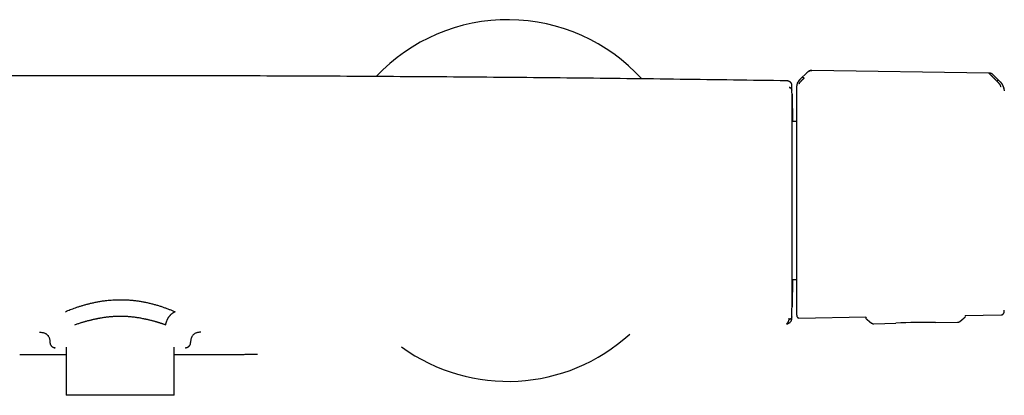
# Model space of a CAD drawing. Header units: millimetres. Extents: x 8 to 804, y 12 to 390.
# Tile 7 of 13: x 341 to 531, y 317 to 390. Entities that reach past the tile are written whole.
import ezdxf

# ---------------------------------------------------------------- set-up
doc = ezdxf.new("R2010")
doc.units = ezdxf.units.MM

msp = doc.modelspace()

# ---------------------------------------------------------------- linework, layer by layer
at = {"color": 7, "linetype": 'Continuous', "lineweight": 30}
for p, q in [((493.04, 379.87), (491.72, 378.56)), ((528.23, 379.77), (493.97, 380.29)), ((530.48, 378.02), (529.06, 379.43)), ((490.1, 377.41), (490.1, 377.4)), ((529.63, 378.35), (529.78, 378.2)), ((491, 370.39), (490.17, 370.39)), ((490.18, 339.8), (491, 339.8)), ((531.17, 333.46), (531.17, 333.46)), ((531.21, 333.86), (531.21, 333.86)), ((490.1, 332.79), (490.1, 332.82)), ((490.1, 332.59), (490.1, 332.6)), ((491.48, 332.35), (504.44, 332.55)), ((504.44, 332.55), (504.45, 332.43)), ((504.65, 332.04), (504.65, 332.04)), ((517.92, 331.51), (522.15, 331.52)), ((522.15, 331.52), (522.15, 331.52)), ((522.59, 331.67), (522.59, 331.67)), ((523.63, 332.62), (523.63, 332.63)), ((523.65, 332.85), (530.58, 332.96)), ((523.65, 332.85), (523.65, 332.76)), ((523.65, 332.76), (523.65, 332.76)), ((505.98, 331.23), (510.22, 331.37)), ((505.98, 331.24), (505.98, 331.24)), ((347.42, 326.48), (347.55, 326.62)), ((349.69, 326.73), (349.69, 317.39)), ((370.61, 317.39), (370.61, 326.73)), ((372.76, 326.62), (372.89, 326.48)), ((379.62, 325.31), (379.62, 325.3)), ((370.61, 317.39), (349.69, 317.39))]:
    msp.add_line(p, q, dxfattribs=at)
at = {"color": 7, "linetype": 'Continuous', "lineweight": 30, "flags": 128}
for points in [[(531.17, 333.46), (531.18, 333.51), (531.18, 333.52)], [(531.21, 333.77), (531.21, 333.81), (531.21, 333.86)], [(490.08, 332.17), (490.09, 332.18), (490.09, 332.19), (490.09, 332.19), (490.09, 332.2), (490.09, 332.2), (490.09, 332.2), (490.09, 332.21), (490.09, 332.21), (490.09, 332.21), (490.09, 332.21), (490.09, 332.22), (490.09, 332.22), (490.09, 332.22), (490.09, 332.23), (490.09, 332.23), (490.09, 332.23), (490.09, 332.24), (490.09, 332.24), (490.09, 332.24), (490.09, 332.24), (490.09, 332.25), (490.09, 332.25), (490.09, 332.25), (490.09, 332.25), (490.09, 332.25), (490.09, 332.25), (490.09, 332.25), (490.09, 332.26), (490.09, 332.26), (490.09, 332.27), (490.09, 332.3), (490.09, 332.33), (490.09, 332.37), (490.1, 332.43), (490.1, 332.5), (490.1, 332.51), (490.1, 332.52), (490.1, 332.53), (490.1, 332.54), (490.1, 332.54), (490.1, 332.55), (490.1, 332.55), (490.1, 332.56), (490.1, 332.56), (490.1, 332.57), (490.1, 332.57), (490.1, 332.57), (490.1, 332.57), (490.1, 332.58), (490.1, 332.58), (490.1, 332.58), (490.1, 332.58), (490.1, 332.58), (490.1, 332.58), (490.1, 332.58), (490.1, 332.58), (490.1, 332.58), (490.1, 332.58), (490.1, 332.58), (490.1, 332.58), (490.1, 332.58), (490.1, 332.58), (490.1, 332.58)], [(504.65, 332.04), (505.1, 331.7), (505.54, 331.37)], [(522.59, 331.67), (523.02, 332.01), (523.46, 332.37)]]:
    msp.add_lwpolyline(points, dxfattribs=at)
at = {"color": 7, "linetype": 'Continuous', "lineweight": 30}
for centre, radius, start, end in [((435.15, 355.09), 35, 42.2681, 136.7118), ((-509.65, 355.09), 1000, 1.17982, 1.27799), ((528.74, 376.28), 2.48, 1.217, 45.1758), ((-509.65, 355.09), 1000, 358.7235, 358.82018), ((518.43, 81.51), 250, 90.1171, 91.8829), ((435.15, 355.09), 35, 234.0179, 312.4204)]:
    msp.add_arc(centre, radius, start, end, dxfattribs=at)
for points, knots in [([(489.1, 378.26), (482.22, 378.36), (468.47, 378.56), (447.84, 378.8), (427.21, 378.98), (406.58, 379.12), (385.94, 379.21), (365.31, 379.25), (345.25, 379.23), (325.77, 379.18), (306.85, 379.08), (287.94, 378.94), (269.03, 378.76), (250.12, 378.54), (237.51, 378.35), (231.21, 378.26)], [0, 0, 0, 0, 0.080001, 0.160002, 0.240002, 0.320002, 0.400002, 0.480002, 0.560002, 0.633335, 0.706668, 0.780001, 0.853334, 0.926667, 1, 1, 1, 1]), ([(493.97, 380.29), (493.94, 380.29), (493.88, 380.29), (493.79, 380.28), (493.71, 380.26), (493.63, 380.24), (493.55, 380.21), (493.47, 380.18), (493.4, 380.14), (493.32, 380.09), (493.24, 380.04), (493.17, 379.98), (493.11, 379.93), (493.06, 379.89), (493.04, 379.87)], [0, 0, 0, 0, 0.0870419, 0.1672319, 0.244835, 0.3238808, 0.4046659, 0.487334, 0.571535, 0.6573665, 0.7449559, 0.8333393, 0.9184204, 1, 1, 1, 1]), ([(493.04, 379.86), (493.08, 379.9), (493.14, 379.96), (493.25, 380.04), (493.36, 380.12), (493.47, 380.17), (493.56, 380.21), (493.64, 380.24), (493.72, 380.26), (493.8, 380.27), (493.88, 380.28), (493.94, 380.28), (493.97, 380.28)], [0, 0, 0, 0, 0.134286, 0.265138, 0.392743, 0.517429, 0.599189, 0.680064, 0.760287, 0.840133, 0.919918, 1, 1, 1, 1]), ([(529.06, 379.43), (529.05, 379.44), (529.02, 379.46), (528.99, 379.49), (528.95, 379.52), (528.92, 379.55), (528.88, 379.57), (528.83, 379.6), (528.77, 379.63), (528.72, 379.66), (528.65, 379.69), (528.58, 379.71), (528.5, 379.74), (528.41, 379.75), (528.32, 379.77), (528.26, 379.77), (528.23, 379.77)], [0, 0, 0, 0, 0.058858, 0.109865, 0.153234, 0.196009, 0.252207, 0.32199, 0.383075, 0.451514, 0.527163, 0.609856, 0.699381, 0.795465, 0.897748, 1, 1, 1, 1]), ([(529.63, 378.35), (529.63, 378.35), (529.63, 378.35), (529.63, 378.35), (529.62, 378.36), (529.6, 378.38), (529.56, 378.42), (529.52, 378.46), (529.47, 378.51), (529.42, 378.56), (529.37, 378.61), (529.34, 378.64), (529.32, 378.67), (529.29, 378.69), (529.27, 378.72), (529.24, 378.74), (529.22, 378.77), (529.17, 378.82), (529.1, 378.89), (529.01, 378.98), (528.94, 379.05), (528.88, 379.1), (528.85, 379.14), (528.83, 379.16), (528.82, 379.17), (528.81, 379.18), (528.8, 379.19), (528.79, 379.2), (528.75, 379.23), (528.69, 379.3), (528.6, 379.38), (528.53, 379.46), (528.46, 379.52), (528.4, 379.59), (528.34, 379.65), (528.29, 379.69), (528.25, 379.73), (528.24, 379.75), (528.23, 379.75)], [0, 0, 0, 0, 0.000168, 0.001366, 0.004585, 0.016602, 0.036108, 0.063195, 0.088438, 0.118038, 0.152065, 0.164532, 0.177513, 0.191011, 0.205027, 0.219565, 0.234628, 0.250218, 0.305811, 0.357356, 0.404738, 0.433682, 0.460748, 0.467525, 0.474171, 0.480686, 0.487071, 0.493324, 0.499446, 0.559752, 0.617506, 0.67268, 0.725262, 0.775261, 0.835907, 0.893476, 0.948104, 1, 1, 1, 1]), ([(489.45, 378.19), (489.42, 378.2), (489.35, 378.23), (489.23, 378.26), (489.14, 378.26), (489.1, 378.26)], [0, 0, 0, 0, 0.264275, 0.628933, 1, 1, 1, 1]), ([(490.1, 377.5), (490.1, 377.5), (490.1, 377.52), (490.1, 377.54), (490.1, 377.55), (490.09, 377.57), (490.09, 377.59), (490.09, 377.6), (490.08, 377.62), (490.08, 377.63), (490.08, 377.64), (490.08, 377.65), (490.07, 377.65), (490.07, 377.66), (490.07, 377.66), (490.07, 377.67), (490.07, 377.67), (490.07, 377.67), (490.07, 377.67), (490.07, 377.67), (490.07, 377.67), (490.07, 377.67), (490.07, 377.68), (490.07, 377.68), (490.06, 377.68), (490.06, 377.7), (490.05, 377.72), (490.04, 377.74), (490.03, 377.76), (490.02, 377.78), (490.01, 377.8), (490, 377.81), (489.99, 377.82), (489.98, 377.84), (489.98, 377.85), (489.97, 377.85), (489.96, 377.86), (489.96, 377.87), (489.95, 377.87), (489.95, 377.88), (489.94, 377.89), (489.94, 377.89), (489.93, 377.9), (489.93, 377.9), (489.92, 377.91), (489.92, 377.91), (489.92, 377.92), (489.91, 377.92), (489.91, 377.92), (489.91, 377.92), (489.91, 377.93), (489.91, 377.93), (489.9, 377.93), (489.9, 377.93), (489.9, 377.94), (489.89, 377.94), (489.89, 377.94), (489.88, 377.95), (489.88, 377.95), (489.88, 377.96), (489.87, 377.96), (489.86, 377.97), (489.86, 377.97), (489.85, 377.98), (489.84, 377.98), (489.83, 377.99), (489.83, 378), (489.82, 378), (489.81, 378.01), (489.8, 378.01), (489.79, 378.02), (489.79, 378.02), (489.78, 378.03), (489.77, 378.03), (489.76, 378.04), (489.75, 378.04), (489.75, 378.05), (489.74, 378.05), (489.73, 378.06), (489.73, 378.06), (489.72, 378.06), (489.72, 378.07), (489.71, 378.07), (489.69, 378.08), (489.68, 378.09), (489.67, 378.09), (489.66, 378.1), (489.66, 378.1), (489.65, 378.1), (489.64, 378.11), (489.64, 378.11), (489.63, 378.11), (489.62, 378.12), (489.62, 378.12), (489.61, 378.12), (489.61, 378.12), (489.61, 378.13), (489.6, 378.13), (489.59, 378.13), (489.59, 378.13), (489.58, 378.14), (489.57, 378.14), (489.57, 378.14), (489.56, 378.15), (489.55, 378.15), (489.54, 378.16), (489.54, 378.16), (489.53, 378.16), (489.53, 378.16), (489.52, 378.16), (489.52, 378.16), (489.52, 378.17), (489.51, 378.17), (489.51, 378.17), (489.5, 378.17), (489.49, 378.17), (489.49, 378.18), (489.48, 378.18), (489.47, 378.18), (489.47, 378.19), (489.46, 378.19), (489.45, 378.19), (489.45, 378.19)], [0, 0, 0, 0, 0.009114, 0.017636, 0.025563, 0.032897, 0.039638, 0.045679, 0.051147, 0.056041, 0.060361, 0.063791, 0.066746, 0.069227, 0.071233, 0.072765, 0.073805, 0.074396, 0.074829, 0.075261, 0.075693, 0.076124, 0.076555, 0.076986, 0.079683, 0.084463, 0.100441, 0.115846, 0.130676, 0.144932, 0.158614, 0.171633, 0.184796, 0.198161, 0.21173, 0.219574, 0.227485, 0.235462, 0.243505, 0.251498, 0.259072, 0.266202, 0.273532, 0.280324, 0.286578, 0.292293, 0.297471, 0.301254, 0.304688, 0.30779, 0.311041, 0.314651, 0.318619, 0.323755, 0.329388, 0.33552, 0.342149, 0.349426, 0.357222, 0.365536, 0.374368, 0.383718, 0.393586, 0.403973, 0.41674, 0.429736, 0.442659, 0.455511, 0.46829, 0.480997, 0.492912, 0.504764, 0.51655, 0.528221, 0.539525, 0.551857, 0.563675, 0.574978, 0.585766, 0.593881, 0.601678, 0.609157, 0.616445, 0.642565, 0.668838, 0.679391, 0.689969, 0.700571, 0.711004, 0.720989, 0.730359, 0.739296, 0.747799, 0.755869, 0.76324, 0.770442, 0.777956, 0.785796, 0.793961, 0.802451, 0.812853, 0.823463, 0.834225, 0.845139, 0.860961, 0.877092, 0.881571, 0.886471, 0.891793, 0.897537, 0.903703, 0.91029, 0.917298, 0.924729, 0.932581, 0.940855, 0.949551, 0.958668, 0.969954, 0.981827, 0.994285, 1, 1, 1, 1]), ([(490.1, 377.41), (490.1, 377.41), (490.1, 377.42), (490.1, 377.43), (490.1, 377.44), (490.1, 377.45), (490.1, 377.46), (490.1, 377.46), (490.1, 377.47), (490.1, 377.48), (490.1, 377.48), (490.1, 377.48), (490.1, 377.49), (490.1, 377.49), (490.1, 377.49), (490.1, 377.49), (490.1, 377.5), (490.1, 377.5), (490.1, 377.5)], [0, 0, 0, 0, 0.048031, 0.098027, 0.149988, 0.203914, 0.259805, 0.316613, 0.375317, 0.435919, 0.498418, 0.564149, 0.631855, 0.701536, 0.773192, 0.846822, 0.922425, 1, 1, 1, 1]), ([(490.1, 377.49), (490.1, 377.49), (490.1, 377.5), (490.1, 377.49), (490.1, 377.49)], [0, 0, 0, 0, 0.805586, 1, 1, 1, 1]), ([(490.11, 376.47), (490.11, 376.47), (490.11, 376.47), (490.11, 376.47), (490.11, 376.47), (490.11, 376.47), (490.11, 376.48), (490.11, 376.48), (490.11, 376.48), (490.11, 376.49), (490.11, 376.51), (490.11, 376.54), (490.11, 376.6), (490.11, 376.69), (490.11, 376.78), (490.11, 376.86), (490.11, 376.94), (490.11, 377.01), (490.11, 377.07), (490.11, 377.12), (490.11, 377.16), (490.11, 377.19), (490.11, 377.22), (490.11, 377.24), (490.11, 377.27), (490.11, 377.29), (490.11, 377.32), (490.11, 377.34), (490.1, 377.37), (490.1, 377.39), (490.1, 377.4)], [0, 0, 0, 0, 0.000026, 0.000064, 0.000179, 0.000565, 0.001967, 0.002997, 0.00393, 0.007855, 0.015704, 0.031394, 0.062749, 0.125373, 0.187456, 0.250374, 0.311107, 0.372944, 0.435903, 0.500004, 0.535951, 0.572594, 0.609936, 0.647979, 0.686727, 0.726181, 0.766344, 0.841823, 0.919705, 1, 1, 1, 1]), ([(491.71, 378.57), (491.67, 378.54), (491.6, 378.47), (491.51, 378.36), (491.43, 378.25), (491.36, 378.14), (491.3, 378.04), (491.24, 377.93), (491.19, 377.83), (491.15, 377.72), (491.12, 377.63), (491.09, 377.55), (491.07, 377.48), (491.06, 377.43), (491.05, 377.38), (491.04, 377.34), (491.03, 377.29), (491.02, 377.25), (491.02, 377.19), (491.01, 377.13), (491, 377.07), (491, 377.03), (491, 377.01), (491, 377), (491, 376.99), (491, 376.98), (491, 376.96), (491, 376.94), (491, 376.92), (491, 376.89), (491, 376.88), (491, 376.87)], [0, 0, 0, 0, 0.075186, 0.146973, 0.215127, 0.279454, 0.339798, 0.396039, 0.457986, 0.513796, 0.56341, 0.606804, 0.64398, 0.670223, 0.692625, 0.714718, 0.737246, 0.760202, 0.783579, 0.819389, 0.85436, 0.871144, 0.879362, 0.883832, 0.889562, 0.899704, 0.913016, 0.929644, 0.949661, 0.973106, 1, 1, 1, 1]), ([(491.09, 377.4), (491.1, 377.41), (491.1, 377.44), (491.11, 377.51), (491.14, 377.62), (491.19, 377.76), (491.25, 377.91), (491.31, 378.04), (491.39, 378.18), (491.52, 378.35), (491.65, 378.47), (491.72, 378.54)], [0, 0, 0, 0, 0.12498, 0.249974, 0.375129, 0.4995, 0.626711, 0.691987, 0.75435, 0.875912, 1, 1, 1, 1]), ([(492.46, 378.78), (492.46, 378.78), (492.46, 378.78), (492.45, 378.77), (492.43, 378.75), (492.4, 378.73), (492.37, 378.69), (492.33, 378.65), (492.29, 378.61), (492.25, 378.58), (492.23, 378.55), (492.21, 378.53), (492.19, 378.51), (492.17, 378.49), (492.15, 378.48), (492.13, 378.45), (492.08, 378.41), (492.01, 378.33), (491.93, 378.26), (491.89, 378.21), (491.87, 378.19), (491.85, 378.17), (491.83, 378.15), (491.81, 378.13), (491.77, 378.09), (491.71, 378.03), (491.65, 377.96), (491.61, 377.91), (491.57, 377.87), (491.54, 377.82), (491.52, 377.78), (491.5, 377.74), (491.49, 377.71), (491.48, 377.69), (491.48, 377.68), (491.48, 377.68)], [0, 0, 0, 0, 0.000491, 0.004709, 0.016801, 0.036349, 0.063449, 0.08868, 0.118244, 0.1522, 0.164633, 0.177573, 0.191021, 0.204979, 0.21945, 0.234434, 0.249933, 0.328151, 0.400024, 0.417785, 0.435101, 0.45197, 0.468393, 0.484369, 0.499899, 0.569641, 0.634729, 0.675595, 0.714547, 0.751696, 0.809478, 0.868786, 0.909647, 0.953487, 1, 1, 1, 1]), ([(492.19, 379), (492.19, 379), (492.2, 379), (492.22, 378.99), (492.24, 378.97), (492.27, 378.95), (492.3, 378.93), (492.33, 378.9), (492.35, 378.88), (492.38, 378.85), (492.41, 378.83), (492.43, 378.8), (492.45, 378.79), (492.46, 378.78)], [0, 0, 0, 0, 0.1314841, 0.2661215, 0.4005531, 0.5316294, 0.6159306, 0.6971851, 0.7753409, 0.8322253, 0.8881017, 0.943696, 1, 1, 1, 1]), ([(529.78, 378.2), (529.79, 378.21), (529.81, 378.22), (529.84, 378.25), (529.86, 378.27), (529.89, 378.3), (529.92, 378.32), (529.94, 378.35), (529.97, 378.37), (530, 378.39), (530.02, 378.41), (530.04, 378.42), (530.05, 378.42), (530.05, 378.42)], [0, 0, 0, 0, 0.056102, 0.111466, 0.167115, 0.223804, 0.301772, 0.382941, 0.467258, 0.598521, 0.73327, 0.868258, 1, 1, 1, 1]), ([(530.58, 377.07), (530.58, 377.07), (530.58, 377.09), (530.57, 377.12), (530.57, 377.14), (530.56, 377.16), (530.56, 377.18), (530.55, 377.2), (530.54, 377.23), (530.52, 377.28), (530.49, 377.35), (530.46, 377.41), (530.43, 377.46), (530.39, 377.52), (530.33, 377.6), (530.28, 377.67), (530.24, 377.71), (530.22, 377.73), (530.21, 377.75), (530.19, 377.77), (530.17, 377.79), (530.15, 377.81), (530.14, 377.83), (530.11, 377.86), (530.07, 377.9), (530.02, 377.96), (529.95, 378.03), (529.87, 378.11), (529.82, 378.17), (529.78, 378.2)], [0, 0, 0, 0, 0.0690247, 0.1342258, 0.1590465, 0.1830776, 0.2062872, 0.2286502, 0.2501486, 0.3164009, 0.3798905, 0.4208089, 0.4607008, 0.4995163, 0.5630825, 0.6314843, 0.6455033, 0.6597134, 0.6741146, 0.6887069, 0.7034903, 0.7184644, 0.7336289, 0.7489831, 0.7801056, 0.8209638, 0.8714063, 0.9311992, 1, 1, 1, 1]), ([(531.17, 376.57), (531.17, 376.59), (531.17, 376.61), (531.16, 376.67), (531.15, 376.75), (531.13, 376.86), (531.09, 377.01), (531.03, 377.17), (530.96, 377.33), (530.87, 377.52), (530.75, 377.7), (530.62, 377.85), (530.53, 377.94), (530.49, 377.98), (530.48, 377.99), (530.47, 378), (530.47, 378)], [0, 0, 0, 0, 0.117772, 0.228252, 0.33124, 0.427014, 0.515099, 0.595624, 0.669421, 0.735797, 0.846044, 0.926768, 0.978141, 0.992758, 0.997301, 1, 1, 1, 1]), ([(489.59, 376.96), (489.61, 376.96), (489.66, 376.96), (489.72, 376.95), (489.78, 376.93), (489.83, 376.91), (489.85, 376.89), (489.85, 376.89)], [0, 0, 0, 0, 0.224295, 0.457836, 0.699343, 0.947197, 1, 1, 1, 1]), ([(490.11, 376.47), (490.1, 376.5), (490.1, 376.54), (490.08, 376.61), (490.06, 376.68), (490.02, 376.74), (489.97, 376.8), (489.92, 376.85), (489.86, 376.89), (489.79, 376.92), (489.73, 376.94), (489.66, 376.96), (489.62, 376.96), (489.59, 376.96)], [0, 0, 0, 0, 0.086603, 0.177136, 0.270948, 0.367207, 0.464934, 0.563053, 0.654946, 0.745323, 0.833385, 0.918455, 1, 1, 1, 1]), ([(490.1, 376.54), (490.1, 376.54), (490.1, 376.52), (490.1, 376.49), (490.11, 376.47)], [0, 0, 0, 0, 0.069301, 1, 1, 1, 1]), ([(490.14, 375.69), (490.14, 375.68), (490.14, 375.68), (490.14, 375.67), (490.14, 375.64), (490.14, 375.61), (490.14, 375.56), (490.14, 375.51), (490.15, 375.45), (490.15, 375.38), (490.15, 375.3), (490.15, 375.21), (490.15, 375.11), (490.15, 375), (490.16, 374.89), (490.16, 374.76), (490.16, 374.62), (490.17, 374.47), (490.17, 374.32), (490.17, 374.16), (490.17, 373.99), (490.18, 373.82), (490.18, 373.64), (490.18, 373.45), (490.19, 373.24), (490.19, 373.03), (490.2, 372.8), (490.2, 372.57), (490.2, 372.33), (490.21, 372.06), (490.21, 371.77), (490.22, 371.45), (490.22, 371.12), (490.23, 370.8), (490.23, 370.55), (490.24, 370.42), (490.24, 370.39)], [0, 0, 0, 0, 0.030076, 0.0601, 0.090088, 0.120054, 0.150013, 0.17998, 0.208254, 0.23656, 0.264911, 0.293317, 0.321793, 0.351771, 0.381678, 0.411528, 0.441336, 0.471115, 0.50088, 0.528945, 0.557023, 0.585124, 0.613263, 0.641449, 0.671241, 0.701006, 0.730758, 0.760511, 0.790281, 0.820081, 0.855262, 0.890529, 0.925905, 0.961413, 0.991533, 1, 1, 1, 1]), ([(490.14, 334.5), (490.14, 334.51), (490.14, 334.51), (490.14, 334.52), (490.14, 334.55), (490.14, 334.58), (490.14, 334.63), (490.14, 334.69), (490.14, 334.76), (490.14, 334.81), (490.14, 334.85), (490.14, 334.86), (490.14, 334.87), (490.14, 334.88), (490.14, 334.89), (490.14, 334.93), (490.14, 335.01), (490.14, 335.12), (490.14, 335.26), (490.14, 335.4), (490.14, 335.54), (490.14, 335.68), (490.14, 335.81), (490.14, 335.96), (490.14, 336.1), (490.14, 336.2), (490.14, 336.24), (490.14, 336.25), (490.14, 336.26), (490.14, 336.27), (490.14, 336.28), (490.14, 336.35), (490.14, 336.48), (490.14, 336.67), (490.14, 336.86), (490.14, 337.07), (490.14, 337.29), (490.14, 337.53), (490.14, 337.72), (490.14, 337.85), (490.14, 337.91), (490.14, 337.97), (490.14, 338.04), (490.14, 338.11), (490.14, 338.18), (490.14, 338.32), (490.14, 338.55), (490.14, 338.85), (490.14, 339.17), (490.14, 339.5), (490.14, 339.84), (490.14, 340.18), (490.14, 340.53), (490.14, 340.89), (490.14, 341.26), (490.14, 341.64), (490.14, 342.03), (490.14, 342.42), (490.14, 342.82), (490.14, 343.23), (490.14, 343.64), (490.14, 344.06), (490.14, 344.49), (490.14, 344.93), (490.14, 345.38), (490.14, 345.83), (490.14, 346.29), (490.14, 346.75), (490.14, 347.22), (490.14, 347.69), (490.14, 348.17), (490.14, 348.65), (490.14, 349.13), (490.14, 349.61), (490.14, 350.09), (490.14, 350.58), (490.14, 351.07), (490.14, 351.56), (490.14, 352.05), (490.14, 352.54), (490.14, 353.04), (490.14, 353.51), (490.14, 353.96), (490.14, 354.29), (490.14, 354.5), (490.14, 354.59), (490.14, 354.69), (490.14, 354.79), (490.14, 354.89), (490.14, 354.98), (490.14, 355.2), (490.14, 355.54), (490.14, 355.99), (490.14, 356.45), (490.14, 356.9), (490.14, 357.35), (490.14, 357.79), (490.14, 358.2), (490.14, 358.6), (490.14, 358.9), (490.14, 359.11), (490.14, 359.23), (490.14, 359.34), (490.14, 359.45), (490.14, 359.55), (490.14, 359.65), (490.14, 359.75), (490.14, 359.97), (490.14, 360.29), (490.14, 360.74), (490.14, 361.17), (490.14, 361.59), (490.14, 361.99), (490.14, 362.27), (490.14, 362.45), (490.14, 362.53), (490.14, 362.61), (490.14, 362.7), (490.14, 362.78), (490.14, 362.86), (490.14, 363.08), (490.14, 363.42), (490.14, 363.88), (490.14, 364.34), (490.14, 364.79), (490.14, 365.23), (490.14, 365.67), (490.14, 366.09), (490.14, 366.51), (490.14, 366.93), (490.14, 367.34), (490.14, 367.74), (490.14, 368.14), (490.14, 368.53), (490.14, 368.91), (490.14, 369.28), (490.14, 369.65), (490.14, 370), (490.14, 370.35), (490.14, 370.68), (490.14, 371.01), (490.14, 371.32), (490.14, 371.63), (490.14, 371.92), (490.14, 372.2), (490.14, 372.48), (490.14, 372.74), (490.14, 373), (490.14, 373.24), (490.14, 373.47), (490.14, 373.7), (490.14, 373.91), (490.14, 374.11), (490.14, 374.3), (490.14, 374.47), (490.14, 374.64), (490.14, 374.79), (490.14, 374.93), (490.14, 375.06), (490.14, 375.18), (490.14, 375.28), (490.14, 375.38), (490.14, 375.46), (490.14, 375.53), (490.14, 375.59), (490.14, 375.63), (490.14, 375.66), (490.14, 375.68), (490.14, 375.68), (490.14, 375.69)], [0, 0, 0, 0, 0.006997, 0.013988, 0.020975, 0.027963, 0.034954, 0.042652, 0.050364, 0.057164, 0.058056, 0.058948, 0.05984, 0.060733, 0.061626, 0.062519, 0.070517, 0.078497, 0.086464, 0.094422, 0.102378, 0.108214, 0.114052, 0.119896, 0.127621, 0.131025, 0.131471, 0.131917, 0.132363, 0.13281, 0.133256, 0.133702, 0.140453, 0.1472, 0.153946, 0.160695, 0.167449, 0.174888, 0.182342, 0.184018, 0.185695, 0.187372, 0.189267, 0.191193, 0.19312, 0.195048, 0.202887, 0.21075, 0.218642, 0.226529, 0.23439, 0.24223, 0.250055, 0.25782, 0.265591, 0.273374, 0.281173, 0.288994, 0.296701, 0.304438, 0.31221, 0.319898, 0.327735, 0.335572, 0.343412, 0.351261, 0.359123, 0.367002, 0.374904, 0.382783, 0.390642, 0.398485, 0.406316, 0.414139, 0.42182, 0.429502, 0.43719, 0.444956, 0.452691, 0.460396, 0.468076, 0.475736, 0.482464, 0.489184, 0.490691, 0.492199, 0.493706, 0.495213, 0.49672, 0.498227, 0.499733, 0.506784, 0.513826, 0.520864, 0.527902, 0.534943, 0.54199, 0.548199, 0.554418, 0.56065, 0.562489, 0.564329, 0.56617, 0.567895, 0.569459, 0.571022, 0.572585, 0.574146, 0.581232, 0.5883, 0.595356, 0.602402, 0.608597, 0.614789, 0.616179, 0.61757, 0.61896, 0.62035, 0.62174, 0.623131, 0.624522, 0.632399, 0.640265, 0.648125, 0.655984, 0.663846, 0.671575, 0.679316, 0.687075, 0.69479, 0.702647, 0.710495, 0.718339, 0.726183, 0.734032, 0.741892, 0.749766, 0.757624, 0.765475, 0.773323, 0.781174, 0.789032, 0.796762, 0.804507, 0.812274, 0.819966, 0.827802, 0.835632, 0.84346, 0.851292, 0.859131, 0.866984, 0.874853, 0.882704, 0.890538, 0.898361, 0.906177, 0.913991, 0.921667, 0.92935, 0.937044, 0.944813, 0.952721, 0.960613, 0.968493, 0.976367, 0.98424, 0.992116, 1, 1, 1, 1]), ([(491, 376.87), (491, 376.87), (491, 376.86), (491, 376.86), (491, 376.85)], [0, 0, 0, 0, 0.498566, 1, 1, 1, 1]), ([(491, 376.85), (491, 376.85), (491, 376.83), (491, 376.8), (491, 376.75), (491, 376.7), (491, 376.63), (491, 376.57), (491, 376.5), (491, 376.42), (491, 376.34), (491, 376.25), (491, 376.15), (491, 376.04), (491, 375.93), (491, 375.8), (491, 375.68), (491, 375.56), (491, 375.45), (491, 375.33), (491, 375.21), (491, 375.06), (491, 374.87), (491, 374.64), (491, 374.39), (491, 374.14), (491, 373.87), (491, 373.59), (491, 373.31), (491, 373.01), (491, 372.71), (491, 372.41), (491, 372.11), (491, 371.81), (491, 371.49), (491, 371.17), (491, 370.84), (491, 370.51), (491, 370.14), (491, 369.76), (491, 369.35), (491, 368.93), (491, 368.5), (491, 368.06), (491, 367.63), (491, 367.18), (491, 366.74), (491, 366.28), (491, 365.82), (491, 365.36), (491, 364.89), (491, 364.47), (491, 364.12), (491, 363.82), (491, 363.51), (491, 363.21), (491, 362.87), (491, 362.5), (491, 362.09), (491, 361.67), (491, 361.26), (491, 360.85), (491, 360.44), (491, 360.05), (491, 359.66), (491, 359.26), (491, 358.88), (491, 358.48), (491, 358.06), (491, 357.63), (491, 357.2), (491, 356.78), (491, 356.36), (491, 355.94), (491, 355.52), (491, 355.24), (491, 355.1)], [0, 0, 0, 0, 0.014535, 0.029065, 0.043597, 0.058144, 0.073132, 0.084905, 0.09668, 0.10846, 0.120316, 0.132415, 0.144512, 0.156609, 0.168712, 0.180862, 0.193243, 0.202969, 0.212694, 0.22242, 0.232152, 0.241889, 0.257942, 0.273989, 0.290041, 0.306109, 0.322386, 0.338367, 0.354351, 0.37035, 0.386478, 0.400876, 0.415275, 0.429683, 0.444126, 0.458584, 0.473039, 0.487498, 0.50197, 0.518443, 0.534909, 0.551379, 0.567861, 0.584233, 0.600305, 0.616382, 0.632472, 0.648379, 0.664275, 0.680174, 0.696085, 0.711759, 0.721593, 0.731427, 0.741264, 0.751104, 0.760951, 0.773961, 0.786967, 0.799974, 0.812986, 0.825937, 0.838628, 0.85059, 0.862554, 0.874524, 0.886426, 0.898052, 0.911025, 0.924, 0.936982, 0.949742, 0.962305, 0.974865, 0.987429, 1, 1, 1, 1]), ([(491, 355.1), (491, 354.93), (491, 354.6), (491, 354.1), (491, 353.6), (491, 353.1), (491, 352.64), (491, 352.22), (491, 351.83), (491, 351.44), (491, 351.04), (491, 350.65), (491, 350.24), (491, 349.84), (491, 349.45), (491, 349.05), (491, 348.67), (491, 348.33), (491, 348.02), (491, 347.7), (491, 347.39), (491, 347.03), (491, 346.63), (491, 346.18), (491, 345.74), (491, 345.3), (491, 344.89), (491, 344.52), (491, 344.18), (491, 343.84), (491, 343.51), (491, 343.15), (491, 342.77), (491, 342.35), (491, 341.95), (491, 341.55), (491, 341.17), (491, 340.79), (491, 340.42), (491, 340.05), (491, 339.7), (491, 339.35), (491, 339), (491, 338.67), (491, 338.34), (491, 338.05), (491, 337.78), (491, 337.55), (491, 337.31), (491, 337.09), (491, 336.87), (491, 336.65), (491, 336.43), (491, 336.22), (491, 336.02), (491, 335.82), (491, 335.65), (491, 335.49), (491, 335.36), (491, 335.22), (491, 335.09), (491, 334.97), (491, 334.83), (491, 334.69), (491, 334.54), (491, 334.39), (491, 334.26), (491, 334.14), (491, 334.02), (491, 333.92), (491, 333.83), (491, 333.74), (491, 333.67), (491, 333.6), (491, 333.54), (491, 333.49), (491, 333.44), (491, 333.4), (491, 333.37), (491, 333.34), (491, 333.32), (491, 333.32), (491, 333.32)], [0, 0, 0, 0, 0.014638, 0.029253, 0.043853, 0.058446, 0.07304, 0.084512, 0.095992, 0.107486, 0.119105, 0.131122, 0.143136, 0.15515, 0.16717, 0.179242, 0.191565, 0.201244, 0.210923, 0.220604, 0.230289, 0.23998, 0.254275, 0.268563, 0.282854, 0.297152, 0.311576, 0.322982, 0.334386, 0.345791, 0.357202, 0.36862, 0.383296, 0.397965, 0.412635, 0.427314, 0.44204, 0.456526, 0.47101, 0.485498, 0.5, 0.514754, 0.529501, 0.54425, 0.559008, 0.573728, 0.585255, 0.596781, 0.608307, 0.619839, 0.63138, 0.643481, 0.655577, 0.667672, 0.679771, 0.691878, 0.703863, 0.713221, 0.722576, 0.731932, 0.74129, 0.750652, 0.760021, 0.773091, 0.786157, 0.799222, 0.812294, 0.825304, 0.838049, 0.850062, 0.862077, 0.874098, 0.886049, 0.897719, 0.909386, 0.921053, 0.932726, 0.944351, 0.955641, 0.970421, 0.985205, 1, 1, 1, 1]), ([(490.24, 339.8), (490.24, 339.8), (490.24, 339.75), (490.23, 339.65), (490.23, 339.51), (490.23, 339.37), (490.23, 339.24), (490.23, 339.1), (490.22, 338.95), (490.22, 338.77), (490.22, 338.55), (490.21, 338.3), (490.21, 338.06), (490.2, 337.84), (490.2, 337.63), (490.2, 337.45), (490.2, 337.32), (490.19, 337.26), (490.19, 337.24), (490.19, 337.22), (490.19, 337.2), (490.19, 337.19), (490.19, 337.17), (490.19, 337.08), (490.19, 336.93), (490.18, 336.72), (490.18, 336.52), (490.18, 336.33), (490.17, 336.15), (490.17, 335.99), (490.17, 335.84), (490.16, 335.7), (490.16, 335.56), (490.16, 335.46), (490.16, 335.4), (490.16, 335.38), (490.16, 335.37), (490.16, 335.35), (490.16, 335.34), (490.16, 335.32), (490.16, 335.31), (490.16, 335.25), (490.15, 335.15), (490.15, 335.02), (490.15, 334.91), (490.15, 334.81), (490.15, 334.73), (490.14, 334.66), (490.14, 334.6), (490.14, 334.56), (490.14, 334.53), (490.14, 334.51), (490.14, 334.51), (490.14, 334.5)], [0, 0, 0, 0, 0.000074, 0.014248, 0.028429, 0.042618, 0.056818, 0.071029, 0.086504, 0.102484, 0.130394, 0.158243, 0.186042, 0.213804, 0.238213, 0.26261, 0.284076, 0.286486, 0.288895, 0.291305, 0.293715, 0.296125, 0.298534, 0.300944, 0.330937, 0.360877, 0.39078, 0.42066, 0.450531, 0.480408, 0.506716, 0.53305, 0.559419, 0.594296, 0.597727, 0.601158, 0.604591, 0.608025, 0.611459, 0.614895, 0.618332, 0.62177, 0.657336, 0.692779, 0.728121, 0.763388, 0.798603, 0.833788, 0.866959, 0.900145, 0.933368, 0.966646, 1, 1, 1, 1]), ([(349.54, 333.58), (349.69, 333.65), (349.99, 333.78), (350.47, 333.97), (350.98, 334.16), (351.5, 334.35), (352.05, 334.54), (352.62, 334.71), (353.2, 334.89), (353.8, 335.05), (354.44, 335.21), (355.12, 335.36), (355.83, 335.5), (356.54, 335.62), (357.21, 335.72), (357.83, 335.79), (358.4, 335.84), (358.98, 335.88), (359.56, 335.9), (360.2, 335.9), (360.9, 335.89), (361.64, 335.86), (362.37, 335.8), (363.1, 335.73), (363.81, 335.63), (364.52, 335.51), (365.21, 335.37), (365.9, 335.21), (366.57, 335.04), (367.21, 334.86), (367.84, 334.67), (368.46, 334.46), (369.05, 334.25), (369.63, 334.03), (370.2, 333.81), (370.57, 333.66), (370.76, 333.58)], [0, 0, 0, 0, 0.0270374, 0.0542347, 0.0816423, 0.10931, 0.1373682, 0.1653883, 0.1937934, 0.2223255, 0.2510136, 0.2830979, 0.3147507, 0.3460489, 0.3770155, 0.4015587, 0.4259443, 0.4503659, 0.4750372, 0.5000046, 0.5315879, 0.5628873, 0.593987, 0.6249725, 0.6559299, 0.686945, 0.7181021, 0.7494835, 0.7804848, 0.8114263, 0.8423747, 0.8733948, 0.9040201, 0.9353003, 0.9672808, 1, 1, 1, 1]), ([(368.94, 331.05), (368.94, 331.06), (368.95, 331.07), (368.95, 331.09), (368.96, 331.13), (368.97, 331.17), (368.98, 331.22), (368.99, 331.27), (369.01, 331.33), (369.02, 331.38), (369.03, 331.42), (369.03, 331.43), (369.04, 331.44), (369.04, 331.45), (369.04, 331.46), (369.05, 331.47), (369.06, 331.54), (369.1, 331.66), (369.16, 331.82), (369.23, 331.99), (369.3, 332.13), (369.37, 332.26), (369.43, 332.37), (369.48, 332.45), (369.52, 332.5), (369.54, 332.53), (369.56, 332.56), (369.58, 332.6), (369.6, 332.63), (369.62, 332.65), (369.67, 332.71), (369.73, 332.8), (369.82, 332.9), (369.91, 333), (370.01, 333.09), (370.1, 333.18), (370.2, 333.26), (370.3, 333.33), (370.41, 333.41), (370.52, 333.47), (370.64, 333.53), (370.72, 333.56), (370.76, 333.58)], [0, 0, 0, 0, 0.004242, 0.011738, 0.022535, 0.036673, 0.049449, 0.06417, 0.080898, 0.10619, 0.109267, 0.112392, 0.115567, 0.118792, 0.122068, 0.125394, 0.128772, 0.179906, 0.230999, 0.281844, 0.332072, 0.368909, 0.404957, 0.440033, 0.451597, 0.463025, 0.474313, 0.485455, 0.496447, 0.507284, 0.517962, 0.560658, 0.602995, 0.644744, 0.68571, 0.725735, 0.764712, 0.809801, 0.855857, 0.902774, 0.950672, 1, 1, 1, 1]), ([(530.58, 332.96), (530.6, 332.96), (530.65, 332.96), (530.73, 332.98), (530.81, 333), (530.88, 333.04), (530.95, 333.08), (531.01, 333.14), (531.06, 333.2), (531.1, 333.26), (531.13, 333.33), (531.16, 333.39), (531.17, 333.44), (531.17, 333.46)], [0, 0, 0, 0, 0.088825, 0.18089, 0.275608, 0.372267, 0.470061, 0.568124, 0.660045, 0.750709, 0.83946, 0.925726, 1, 1, 1, 1]), ([(531.17, 333.46), (531.18, 333.49), (531.19, 333.57), (531.21, 333.71), (531.21, 333.81), (531.21, 333.86)], [0, 0, 0, 0, 0.236122, 0.609569, 1, 1, 1, 1]), ([(351.37, 331.06), (351.47, 331.09), (351.66, 331.16), (351.97, 331.27), (352.28, 331.37), (352.54, 331.45), (352.76, 331.52), (352.93, 331.57), (353.1, 331.62), (353.27, 331.67), (353.45, 331.72), (353.66, 331.78), (353.89, 331.84), (354.14, 331.9), (354.38, 331.96), (354.62, 332.02), (354.85, 332.08), (355.08, 332.13), (355.3, 332.18), (355.46, 332.21), (355.56, 332.23), (355.6, 332.24), (355.65, 332.25), (355.69, 332.26), (355.74, 332.27), (355.84, 332.29), (355.99, 332.32), (356.18, 332.35), (356.42, 332.39), (356.7, 332.44), (357.02, 332.49), (357.33, 332.53), (357.62, 332.57), (357.91, 332.6), (358.22, 332.63), (358.53, 332.66), (358.87, 332.69), (359.2, 332.71), (359.52, 332.72), (359.84, 332.73), (360.15, 332.73), (360.46, 332.73), (360.77, 332.72), (361.08, 332.71), (361.39, 332.69), (361.71, 332.67), (362.03, 332.64), (362.36, 332.61), (362.69, 332.57), (363.03, 332.53), (363.38, 332.48), (363.74, 332.42), (364.09, 332.36), (364.45, 332.29), (364.7, 332.24), (364.86, 332.21), (364.92, 332.2), (364.97, 332.19), (365.03, 332.17), (365.09, 332.16), (365.15, 332.15), (365.24, 332.13), (365.37, 332.1), (365.58, 332.05), (365.83, 331.99), (366.1, 331.92), (366.33, 331.86), (366.54, 331.81), (366.69, 331.76), (366.8, 331.73), (366.85, 331.72), (366.91, 331.7), (366.96, 331.69), (367.01, 331.67), (367.07, 331.66), (367.16, 331.63), (367.27, 331.6), (367.41, 331.55), (367.56, 331.51), (367.72, 331.46), (367.88, 331.41), (368.05, 331.35), (368.22, 331.3), (368.39, 331.24), (368.57, 331.18), (368.76, 331.12), (368.88, 331.07), (368.94, 331.05)], [0, 0, 0, 0, 0.02064, 0.041179, 0.061619, 0.08196, 0.092575, 0.103163, 0.113724, 0.124259, 0.135357, 0.146952, 0.16208, 0.176748, 0.190958, 0.204709, 0.218002, 0.230837, 0.243215, 0.255136, 0.257642, 0.260143, 0.262639, 0.26513, 0.267616, 0.270097, 0.281727, 0.292018, 0.302221, 0.320227, 0.337958, 0.35356, 0.368948, 0.384122, 0.399086, 0.416629, 0.433879, 0.450842, 0.46752, 0.483919, 0.500043, 0.515529, 0.531253, 0.547219, 0.56343, 0.57989, 0.596602, 0.61357, 0.630797, 0.649126, 0.667745, 0.686658, 0.705868, 0.725378, 0.74519, 0.748352, 0.751535, 0.754739, 0.757965, 0.761212, 0.764481, 0.767772, 0.776932, 0.786256, 0.803312, 0.820889, 0.832898, 0.84514, 0.857614, 0.860946, 0.864295, 0.867659, 0.871023, 0.87311, 0.877361, 0.881813, 0.889949, 0.898681, 0.908008, 0.917932, 0.928452, 0.939568, 0.950595, 0.962151, 0.974238, 0.986854, 1, 1, 1, 1]), ([(489.09, 331.22), (489.13, 331.22), (489.22, 331.23), (489.35, 331.27), (489.48, 331.32), (489.59, 331.39), (489.7, 331.46), (489.79, 331.55), (489.88, 331.65), (489.95, 331.76), (490.01, 331.88), (490.05, 332.01), (490.08, 332.11), (490.08, 332.16), (490.08, 332.17)], [0, 0, 0, 0, 0.091305, 0.181185, 0.270143, 0.358543, 0.446638, 0.534609, 0.622599, 0.710758, 0.799274, 0.888421, 0.978586, 1, 1, 1, 1]), ([(489.09, 331.22), (489.12, 331.26), (489.19, 331.33), (489.28, 331.43), (489.36, 331.54), (489.43, 331.64), (489.48, 331.74), (489.53, 331.85), (489.57, 331.96), (489.58, 332.03), (489.59, 332.07)], [0, 0, 0, 0, 0.125015, 0.250017, 0.375008, 0.499995, 0.624983, 0.749976, 0.87498, 1, 1, 1, 1]), ([(490.1, 332.59), (490.09, 332.53), (490.08, 332.43), (490.01, 332.31), (489.95, 332.23), (489.87, 332.16), (489.75, 332.09), (489.65, 332.08), (489.59, 332.07)], [0, 0, 0, 0, 0.240976, 0.368681, 0.498866, 0.629438, 0.757764, 1, 1, 1, 1]), ([(489.59, 332.07), (489.59, 332.08), (489.59, 332.09), (489.59, 332.12), (489.59, 332.16), (489.59, 332.2), (489.59, 332.25), (489.59, 332.29), (489.59, 332.31)], [0, 0, 0, 0, 0.16621, 0.332658, 0.499301, 0.666095, 0.833005, 1, 1, 1, 1]), ([(490.1, 332.6), (490.1, 332.6), (490.1, 332.6), (490.1, 332.6), (490.1, 332.61), (490.1, 332.62), (490.1, 332.62), (490.1, 332.63), (490.1, 332.64), (490.1, 332.64), (490.1, 332.65), (490.1, 332.65), (490.1, 332.66), (490.1, 332.67), (490.1, 332.67), (490.1, 332.68), (490.1, 332.68), (490.1, 332.68), (490.1, 332.69), (490.1, 332.69), (490.1, 332.7), (490.1, 332.7), (490.1, 332.71), (490.1, 332.71), (490.1, 332.72), (490.1, 332.73), (490.1, 332.74), (490.1, 332.75), (490.1, 332.76), (490.1, 332.77), (490.1, 332.78), (490.1, 332.78)], [0, 0, 0, 0, 0.022021, 0.075709, 0.127071, 0.176107, 0.222003, 0.265655, 0.307063, 0.346226, 0.389922, 0.430438, 0.467773, 0.501927, 0.5329, 0.560692, 0.578559, 0.594823, 0.611352, 0.62949, 0.649237, 0.670593, 0.697827, 0.727296, 0.759, 0.792939, 0.836256, 0.882741, 0.932393, 0.985213, 1, 1, 1, 1]), ([(491, 333.32), (491, 333.31), (491, 333.28), (491, 333.24), (491, 333.21), (491, 333.19), (491, 333.17), (491, 333.14), (491, 333.1), (491.01, 333.06), (491.02, 332.99), (491.03, 332.92), (491.04, 332.84), (491.07, 332.74), (491.08, 332.67), (491.09, 332.64)], [0, 0, 0, 0, 0.06574, 0.119284, 0.16052, 0.189367, 0.21144, 0.252035, 0.307015, 0.376483, 0.467121, 0.574669, 0.699267, 0.841025, 1, 1, 1, 1]), ([(491.09, 332.64), (491.1, 332.62), (491.11, 332.59), (491.14, 332.54), (491.17, 332.49), (491.22, 332.45), (491.26, 332.41), (491.32, 332.39), (491.37, 332.37), (491.43, 332.36), (491.46, 332.35), (491.48, 332.35)], [0, 0, 0, 0, 0.100133, 0.211257, 0.325515, 0.441743, 0.55865, 0.672842, 0.785175, 0.894538, 1, 1, 1, 1]), ([(504.65, 332.04), (504.63, 332.05), (504.6, 332.07), (504.57, 332.11), (504.53, 332.16), (504.5, 332.21), (504.48, 332.26), (504.46, 332.32), (504.45, 332.37), (504.45, 332.41), (504.45, 332.43)], [0, 0, 0, 0, 0.122194, 0.246762, 0.372964, 0.5, 0.627036, 0.753238, 0.877806, 1, 1, 1, 1]), ([(522.16, 331.52), (522.18, 331.52), (522.24, 331.52), (522.31, 331.53), (522.39, 331.55), (522.46, 331.59), (522.53, 331.62), (522.57, 331.65), (522.59, 331.67)], [0, 0, 0, 0, 0.1657737, 0.3336292, 0.5025234, 0.6713962, 0.8391884, 1, 1, 1, 1]), ([(523.63, 332.62), (523.63, 332.61), (523.62, 332.59), (523.6, 332.54), (523.58, 332.49), (523.54, 332.45), (523.51, 332.4), (523.48, 332.38), (523.46, 332.37)], [0, 0, 0, 0, 0.079501, 0.265992, 0.452483, 0.63775, 0.820617, 1, 1, 1, 1]), ([(489.09, 331.22), (489.11, 331.22), (489.17, 331.23), (489.26, 331.24), (489.32, 331.26), (489.36, 331.28), (489.36, 331.28)], [0, 0, 0, 0, 0.286695, 0.60483, 0.920167, 1, 1, 1, 1]), ([(505.54, 331.37), (505.56, 331.36), (505.6, 331.33), (505.67, 331.29), (505.75, 331.26), (505.82, 331.25), (505.9, 331.23), (505.96, 331.23), (505.98, 331.23)], [0, 0, 0, 0, 0.158162, 0.326469, 0.495884, 0.665329, 0.833718, 1, 1, 1, 1]), ([(344.54, 329.59), (344.63, 329.59), (344.81, 329.59), (345.08, 329.56), (345.32, 329.51), (345.54, 329.43), (345.72, 329.34), (345.88, 329.23), (346.03, 329.09), (346.17, 328.94), (346.29, 328.78), (346.38, 328.6), (346.46, 328.39), (346.51, 328.15), (346.54, 327.88), (346.55, 327.71), (346.55, 327.62)], [0, 0, 0, 0, 0.083958, 0.167762, 0.250726, 0.312563, 0.374686, 0.437218, 0.49982, 0.562416, 0.624943, 0.687387, 0.749825, 0.833033, 0.916346, 1, 1, 1, 1]), ([(375.77, 329.59), (375.68, 329.59), (375.5, 329.59), (375.24, 329.57), (375, 329.52), (374.79, 329.44), (374.6, 329.34), (374.43, 329.23), (374.27, 329.09), (374.13, 328.93), (374.01, 328.76), (373.92, 328.58), (373.84, 328.37), (373.79, 328.14), (373.76, 327.87), (373.76, 327.7), (373.76, 327.62)], [0, 0, 0, 0, 0.08058, 0.16188, 0.244358, 0.307209, 0.370896, 0.435258, 0.499998, 0.564739, 0.629102, 0.692789, 0.755642, 0.838121, 0.919421, 1, 1, 1, 1]), ([(346.54, 327.62), (346.55, 327.57), (346.55, 327.49), (346.58, 327.37), (346.61, 327.25), (346.66, 327.15), (346.72, 327.05), (346.79, 326.96), (346.86, 326.89), (346.94, 326.82), (347.04, 326.75), (347.15, 326.7), (347.27, 326.66), (347.4, 326.62), (347.5, 326.62), (347.55, 326.62)], [0, 0, 0, 0, 0.08245, 0.162233, 0.239348, 0.313799, 0.385585, 0.45471, 0.521175, 0.584983, 0.665902, 0.742112, 0.813624, 0.912052, 1, 1, 1, 1]), ([(372.76, 326.62), (372.8, 326.62), (372.88, 326.62), (373.01, 326.65), (373.12, 326.68), (373.22, 326.73), (373.29, 326.77), (373.34, 326.8), (373.37, 326.83), (373.41, 326.86), (373.44, 326.88), (373.48, 326.92), (373.53, 326.98), (373.59, 327.06), (373.65, 327.16), (373.7, 327.26), (373.73, 327.37), (373.76, 327.49), (373.76, 327.57), (373.76, 327.62)], [0, 0, 0, 0, 0.078051, 0.158148, 0.240315, 0.303333, 0.36754, 0.393567, 0.419786, 0.446198, 0.472803, 0.499602, 0.554728, 0.621159, 0.698893, 0.76463, 0.836728, 0.915185, 1, 1, 1, 1]), ([(340.69, 325.3), (340.81, 325.3), (341.04, 325.3), (341.38, 325.3), (341.71, 325.3), (342.02, 325.3), (342.33, 325.3), (342.62, 325.3), (342.89, 325.3), (343.14, 325.3), (343.38, 325.3), (343.61, 325.29), (343.84, 325.29), (344.05, 325.29), (344.24, 325.29), (344.43, 325.29), (344.61, 325.29), (344.76, 325.29), (344.9, 325.29), (345.02, 325.29), (345.13, 325.29), (345.24, 325.29), (345.51, 325.29), (345.94, 325.29), (346.54, 325.29), (347.14, 325.29), (348.19, 325.29), (349.04, 325.29), (349.69, 325.29)], [0, 0, 0, 0, 0.039275, 0.077187, 0.113737, 0.148924, 0.182749, 0.215211, 0.24457, 0.272718, 0.299655, 0.325381, 0.349895, 0.373199, 0.395291, 0.416171, 0.435841, 0.454299, 0.467953, 0.480858, 0.493414, 0.506009, 0.518642, 0.583326, 0.649005, 0.715678, 0.783169, 1, 1, 1, 1]), ([(370.61, 325.29), (370.72, 325.29), (370.97, 325.29), (371.35, 325.29), (371.75, 325.29), (372.14, 325.29), (372.52, 325.29), (372.88, 325.29), (373.22, 325.29), (373.56, 325.29), (373.82, 325.29), (374.01, 325.29), (374.13, 325.29), (374.26, 325.29), (374.4, 325.29), (374.55, 325.29), (374.71, 325.29), (374.88, 325.29), (375.06, 325.29), (375.25, 325.29), (375.45, 325.29), (375.67, 325.29), (375.89, 325.29), (376.13, 325.29), (376.37, 325.29), (376.63, 325.29), (376.89, 325.3), (377.17, 325.3), (377.45, 325.3), (377.75, 325.3), (378.07, 325.3), (378.42, 325.3), (378.81, 325.3), (379.21, 325.3), (379.48, 325.3), (379.62, 325.3)], [0, 0, 0, 0, 0.036829, 0.081878, 0.126919, 0.171242, 0.211946, 0.251596, 0.290192, 0.327733, 0.36422, 0.376873, 0.390385, 0.40491, 0.420449, 0.437001, 0.454566, 0.473144, 0.492736, 0.514347, 0.537071, 0.560906, 0.585854, 0.611914, 0.639086, 0.667369, 0.696765, 0.727273, 0.758893, 0.791625, 0.82547, 0.866785, 0.909645, 0.95405, 1, 1, 1, 1]), ([(379.62, 325.3), (379.69, 325.3), (379.83, 325.3), (380.04, 325.3), (380.27, 325.3), (380.5, 325.3), (380.75, 325.3), (381.01, 325.3), (381.29, 325.31), (381.59, 325.31), (381.91, 325.31), (382.24, 325.31), (382.59, 325.31), (382.95, 325.31), (383.32, 325.32), (383.71, 325.32), (384.11, 325.32), (384.52, 325.33), (384.95, 325.34), (385.38, 325.34), (385.82, 325.35), (386.27, 325.36), (386.56, 325.37), (386.7, 325.37)], [0, 0, 0, 0, 0.028891, 0.059294, 0.091209, 0.124637, 0.159578, 0.196034, 0.234003, 0.27752, 0.32287, 0.370057, 0.419081, 0.469943, 0.522647, 0.577194, 0.633587, 0.691828, 0.751921, 0.812746, 0.875364, 0.93978, 1, 1, 1, 1]), ([(386.7, 325.37), (386.7, 325.37), (386.7, 325.37), (386.7, 325.37), (386.7, 325.37), (386.7, 325.38)], [0, 0, 0, 0, 0.267124, 0.640911, 1, 1, 1, 1])]:
    msp.add_open_spline(points, degree=3, knots=knots, dxfattribs=at)

doc.saveas('drawing.dxf')
